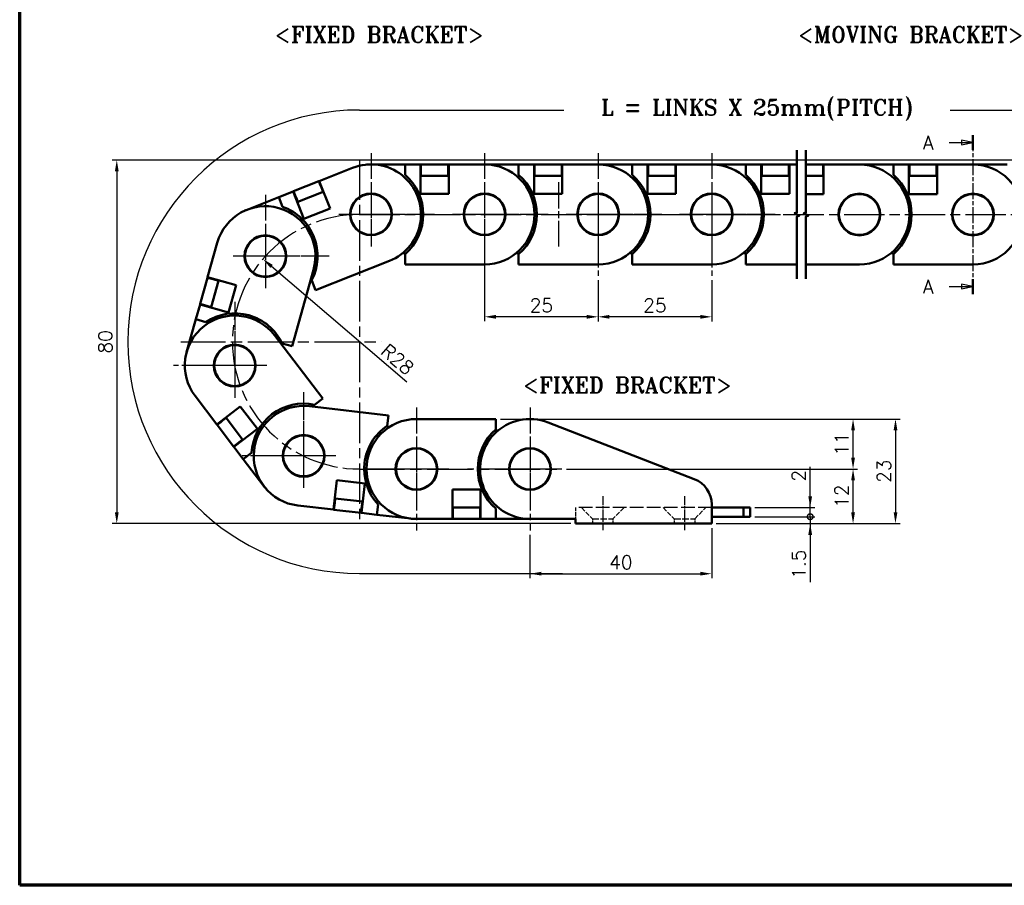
# Model space of a CAD drawing. Header units: millimetres. Extents: x 10 to 410, y -332 to 437.
# Tile 2 of 10: x 10 to 227, y 10 to 200. Entities that reach past the tile are written whole.
import ezdxf

# ---------------------------------------------------------------- set-up
doc = ezdxf.new("R2010")
doc.units = ezdxf.units.MM
doc.linetypes.add('CHAIN', pattern=[0.3543, 0.2362, -0.0295, 0.0591, -0.0295])
doc.linetypes.add('DASHED', pattern=[0.2068, 0.1655, -0.0413])
doc.layers.get('0').update_dxf_attribs({"lineweight": 25})
for name, color, linetype, lineweight in [('경계(ISO)', 7, 'Continuous', 70), ('기호(ISO)', 7, 'Continuous', 25), ('단면선(ISO)', 3, 'CHAIN', 25), ('스케치 형상(ISO)', 7, 'Continuous', 25), ('외형선(ISO)', 7, 'Continuous', 50), ('절단선(ISO)', 1, 'Continuous', 50), ('중심 표식(ISO)', 1, 'CHAIN', 25), ('중심선(ISO)', 1, 'CHAIN', 25), ('치수(ISO)', 7, 'Continuous', 25)]:
    doc.layers.add(name, color=color, linetype=linetype, lineweight=lineweight)
doc.styles.add('주 문자 (ISO)', font='tahoma.ttf')
doc.styles.add('한신치수', font='RomanS.shx')
doc.dimstyles.new('한신체인', dxfattribs={"dimtxt": 3, "dimasz": 2.5, "dimexe": 1, "dimexo": 1, "dimgap": 1, "dimtad": 1, "dimrnd": 1e-08, "dimdsep": 46, "dimtxsty": '한신치수', "dimcen": 0.09, "dimdle": 10, "dimclrd": 3, "dimclre": 3, "dimclrt": 3, "dimazin": 2, "dimtfac": 1.1684, "dimtmove": 0, "dimatfit": 3, "dimfxl": 0, "dimtolj": 1, "dimlwd": -1, "dimlwe": -1, "dimarcsym": 0})

# ---------------------------------------------------------------- blocks, each defined once
blk = doc.blocks.new('경계 도면틀')
at = {"layer": '경계(ISO)'}
for p, q in [((10, 10), (10, 287)), ((410, 10), (10, 10))]:
    blk.add_line(p, q, dxfattribs=at)
blk = doc.blocks.new('2dTransSection0')
at = {"layer": '단면선(ISO)', "linetype": 'Continuous'}
for p, q in [((214.59, 173.47), (217.35, 173.47)), ((219.85, 173.47), (217.35, 173.97)), ((217.35, 173.97), (217.35, 172.97)), ((217.35, 173.47), (219.85, 173.47)), ((217.35, 172.97), (219.85, 173.47)), ((214.59, 141.76), (217.35, 141.76)), ((219.85, 141.76), (217.35, 142.26)), ((217.35, 142.26), (217.35, 141.26)), ((217.35, 141.76), (219.85, 141.76)), ((217.35, 141.26), (219.85, 141.76))]:
    blk.add_line(p, q, dxfattribs=at)
at = {"layer": '단면선(ISO)', "linetype": 'CHAIN', "ltscale": 14.915801}
blk.add_line((219.85, 175.11), (219.85, 140.12), dxfattribs=at)
at = {"layer": '단면선(ISO)', "linetype": 'Continuous', "lineweight": 50}
for p, q in [((219.85, 175.11), (219.85, 171.83)), ((219.85, 143.4), (219.85, 140.12))]:
    blk.add_line(p, q, dxfattribs=at)
at = {"layer": '단면선(ISO)', "linetype": 'Continuous', "flags": 128}
for points in [[(217.35, 172.97), (219.85, 173.47), (217.35, 173.97), (217.35, 172.97)], [(217.35, 141.26), (219.85, 141.76), (217.35, 142.26), (217.35, 141.26)]]:
    blk.add_lwpolyline(points, dxfattribs=at)
at = {"layer": '단면선(ISO)'}
for points in [[(217.35, 172.97), (219.85, 173.47), (217.35, 173.97), (217.35, 172.97)], [(217.35, 141.26), (219.85, 141.76), (217.35, 142.26), (217.35, 141.26)]]:
    blk.add_solid(points, dxfattribs=at)
at = {"layer": '단면선(ISO)', "char_height": 3, "attachment_point": 7, "style": '한신치수'}
for insert in [(208.87, 171.95), (208.87, 140.24)]:
    blk.add_mtext('A', dxfattribs=dict(at, insert=insert))
blk = doc.blocks.new('*D12')
at = {"layer": 'Defpoints', "color": 0, "transparency": 16777216}
for p in [(63.55, 147.83), (84.82, 129.61)]:
    blk.add_point(p, dxfattribs=at)
at = {"layer": '치수(ISO)', "color": 3, "transparency": 16777216}
blk.add_line((95.23, 120.69), (65.45, 146.2), dxfattribs=at)
blk.add_solid([(65.72, 146.52), (65.18, 145.89), (63.55, 147.83)], dxfattribs=at)
at = {"layer": '치수(ISO)', "color": 3, "transparency": 16777216, "insert": (93.17, 125.75), "char_height": 3, "attachment_point": 5, "rotation": 319.4129, "style": '한신치수'}
blk.add_mtext('\\A1;R28', dxfattribs=at)
blk = doc.blocks.new('FIX BRACKET')
at = {"layer": '기호(ISO)', "color": 2, "insert": (-25.49, 1.86), "char_height": 3.5, "attachment_point": 1, "style": '주 문자 (ISO)'}
blk.add_mtext('\\fRomanT|b0|i0;\\H3.5000;<FIXED BRACKET>', dxfattribs=at)
blk = doc.blocks.new('MOVING BRACKET')
at = {"layer": '기호(ISO)', "color": 2, "insert": (-28.11, 1.87), "char_height": 3.5, "attachment_point": 1, "style": '주 문자 (ISO)'}
blk.add_mtext('\\fRomanT|b0|i0;\\H3.5000;<MOVING BRACKET>', dxfattribs=at)
blk = doc.blocks.new('_DotSmall')
at = {"color": 0, "linetype": 'ByBlock', "const_width": 0.5}
blk.add_lwpolyline([(-0.0625, 0, 1), (0.0625, 0, 1)], format="xyb", close=True, dxfattribs=at)
blk = doc.blocks.new('*D18')
at = {"layer": 'Defpoints', "color": 0, "transparency": 16777216}
for p in [(170.84, 93.11), (170.84, 91.11), (184.02, 93.11)]:
    blk.add_point(p, dxfattribs=at)
at = {"layer": '치수(ISO)', "color": 3, "transparency": 16777216}
for p, q in [((184.02, 95.61), (184.02, 102.11)), ((171.84, 93.11), (185.02, 93.11)), ((171.84, 91.11), (185.02, 91.11)), ((184.02, 91.11), (184.02, 93.11)), ((184.02, 91.11), (184.02, 88.61))]:
    blk.add_line(p, q, dxfattribs=at)
blk.add_solid([(183.61, 95.61), (184.44, 95.61), (184.02, 93.11)], dxfattribs=at)
at = {"layer": '치수(ISO)', "color": 3, "transparency": 16777216, "xscale": 2.5, "yscale": 2.5, "zscale": 2.5, "rotation": 90}
blk.add_blockref('_DotSmall', (184.02, 91.11), dxfattribs=at)
at = {"layer": '치수(ISO)', "color": 3, "transparency": 16777216, "insert": (181.52, 100.11), "char_height": 3, "attachment_point": 5, "rotation": 90, "style": '한신치수'}
blk.add_mtext('\\A1;2', dxfattribs=at)
blk = doc.blocks.new('*D20')
at = {"layer": 'Defpoints', "color": 0, "transparency": 16777216}
for p in [(170.84, 91.11), (184.02, 91.11), (162.34, 89.61)]:
    blk.add_point(p, dxfattribs=at)
at = {"layer": '치수(ISO)', "color": 3, "transparency": 16777216}
for p, q in [((184.02, 91.11), (184.02, 96.11)), ((171.84, 91.11), (185.02, 91.11)), ((184.02, 91.11), (184.02, 89.61)), ((163.34, 89.61), (185.02, 89.61)), ((184.02, 87.11), (184.02, 76.74))]:
    blk.add_line(p, q, dxfattribs=at)
blk.add_solid([(183.61, 87.11), (184.44, 87.11), (184.02, 89.61)], dxfattribs=at)
at = {"layer": '치수(ISO)', "color": 3, "transparency": 16777216, "xscale": 2.5, "yscale": 2.5, "zscale": 2.5, "rotation": 270}
blk.add_blockref('_DotSmall', (184.02, 91.11), dxfattribs=at)
at = {"layer": '치수(ISO)', "color": 3, "transparency": 16777216, "insert": (181.52, 80.66), "char_height": 3, "attachment_point": 5, "rotation": 90, "style": '한신치수'}
blk.add_mtext('\\A1;1.5', dxfattribs=at)
blk = doc.blocks.new('*D34')
at = {"layer": 'Defpoints', "color": 0, "transparency": 16777216}
for p in [(162.34, 89.61), (122.34, 88.11), (162.34, 78.57)]:
    blk.add_point(p, dxfattribs=at)
at = {"layer": '치수(ISO)', "color": 3, "transparency": 16777216}
for p, q in [((122.34, 87.11), (122.34, 77.57)), ((162.34, 88.61), (162.34, 77.57)), ((124.84, 78.57), (159.84, 78.57))]:
    blk.add_line(p, q, dxfattribs=at)
for points in [[(124.84, 78.99), (124.84, 78.16), (122.34, 78.57)], [(159.84, 78.99), (159.84, 78.16), (162.34, 78.57)]]:
    blk.add_solid(points, dxfattribs=at)
at = {"layer": '치수(ISO)', "color": 3, "transparency": 16777216, "insert": (142.34, 81.07), "char_height": 3, "attachment_point": 5, "style": '한신치수'}
blk.add_mtext('\\A1;40', dxfattribs=at)
blk = doc.blocks.new('*D35')
at = {"layer": 'Defpoints', "color": 0, "transparency": 16777216}
for p in [(254.85, 169.61), (31.37, 89.61), (132.34, 89.61)]:
    blk.add_point(p, dxfattribs=at)
at = {"layer": '치수(ISO)', "color": 3, "transparency": 16777216}
for p, q in [((253.85, 169.61), (30.37, 169.61)), ((31.37, 167.11), (31.37, 92.11)), ((131.34, 89.61), (30.37, 89.61))]:
    blk.add_line(p, q, dxfattribs=at)
for points in [[(30.95, 167.11), (31.79, 167.11), (31.37, 169.61)], [(30.95, 92.11), (31.79, 92.11), (31.37, 89.61)]]:
    blk.add_solid(points, dxfattribs=at)
at = {"layer": '치수(ISO)', "color": 3, "transparency": 16777216, "insert": (28.87, 129.61), "char_height": 3, "attachment_point": 5, "rotation": 90, "style": '한신치수'}
blk.add_mtext('\\A1;80', dxfattribs=at)
blk = doc.blocks.new('*D41')
at = {"layer": 'Defpoints', "color": 0, "transparency": 16777216}
for p in [(129.34, 101.61), (193.46, 101.61), (162.34, 89.61)]:
    blk.add_point(p, dxfattribs=at)
at = {"layer": '치수(ISO)', "color": 3, "transparency": 16777216}
for p, q in [((130.34, 101.61), (194.46, 101.61)), ((193.46, 92.11), (193.46, 99.11)), ((163.34, 89.61), (194.46, 89.61))]:
    blk.add_line(p, q, dxfattribs=at)
for points in [[(193.04, 99.11), (193.88, 99.11), (193.46, 101.61)], [(193.04, 92.11), (193.88, 92.11), (193.46, 89.61)]]:
    blk.add_solid(points, dxfattribs=at)
at = {"layer": '치수(ISO)', "color": 3, "transparency": 16777216, "insert": (190.96, 95.61), "char_height": 3, "attachment_point": 5, "rotation": 90, "style": '한신치수'}
blk.add_mtext('\\A1;12', dxfattribs=at)
blk = doc.blocks.new('*D42')
at = {"layer": 'Defpoints', "color": 0, "transparency": 16777216}
for p in [(114.84, 112.61), (193.46, 112.61), (129.34, 101.61)]:
    blk.add_point(p, dxfattribs=at)
at = {"layer": '치수(ISO)', "color": 3, "transparency": 16777216}
for p, q in [((115.84, 112.61), (194.46, 112.61)), ((193.46, 104.11), (193.46, 110.11)), ((130.34, 101.61), (194.46, 101.61))]:
    blk.add_line(p, q, dxfattribs=at)
for points in [[(193.04, 110.11), (193.88, 110.11), (193.46, 112.61)], [(193.04, 104.11), (193.88, 104.11), (193.46, 101.61)]]:
    blk.add_solid(points, dxfattribs=at)
at = {"layer": '치수(ISO)', "color": 3, "transparency": 16777216, "insert": (190.96, 107.11), "char_height": 3, "attachment_point": 5, "rotation": 90, "style": '한신치수'}
blk.add_mtext('\\A1;11', dxfattribs=at)
blk = doc.blocks.new('*D43')
at = {"layer": 'Defpoints', "color": 0, "transparency": 16777216}
for p in [(114.84, 112.61), (162.34, 89.61), (202.8, 89.61)]:
    blk.add_point(p, dxfattribs=at)
at = {"layer": '치수(ISO)', "color": 3, "transparency": 16777216}
for p, q in [((115.84, 112.61), (203.8, 112.61)), ((202.8, 110.11), (202.8, 92.11)), ((163.34, 89.61), (203.8, 89.61))]:
    blk.add_line(p, q, dxfattribs=at)
for points in [[(202.39, 110.11), (203.22, 110.11), (202.8, 112.61)], [(202.39, 92.11), (203.22, 92.11), (202.8, 89.61)]]:
    blk.add_solid(points, dxfattribs=at)
at = {"layer": '치수(ISO)', "color": 3, "transparency": 16777216, "insert": (200.3, 101.11), "char_height": 3, "attachment_point": 5, "rotation": 90, "style": '한신치수'}
blk.add_mtext('\\A1;23', dxfattribs=at)
blk = doc.blocks.new('*D48')
at = {"layer": 'Defpoints', "color": 0, "transparency": 16777216}
for p in [(137.34, 144.14), (162.34, 144.14), (137.34, 135.1)]:
    blk.add_point(p, dxfattribs=at)
at = {"layer": '치수(ISO)', "color": 3, "transparency": 16777216}
for p, q in [((137.34, 143.14), (137.34, 134.1)), ((162.34, 143.14), (162.34, 134.1)), ((159.84, 135.1), (139.84, 135.1))]:
    blk.add_line(p, q, dxfattribs=at)
for points in [[(139.84, 135.52), (139.84, 134.69), (137.34, 135.1)], [(159.84, 135.52), (159.84, 134.69), (162.34, 135.1)]]:
    blk.add_solid(points, dxfattribs=at)
at = {"layer": '치수(ISO)', "color": 3, "transparency": 16777216, "insert": (149.84, 137.6), "char_height": 3, "attachment_point": 5, "style": '한신치수'}
blk.add_mtext('\\A1;25', dxfattribs=at)
blk = doc.blocks.new('*D49')
at = {"layer": 'Defpoints', "color": 0, "transparency": 16777216}
for p in [(112.34, 150.64), (137.34, 144.14), (112.34, 135.11)]:
    blk.add_point(p, dxfattribs=at)
at = {"layer": '치수(ISO)', "color": 3, "transparency": 16777216}
for p, q in [((112.34, 149.64), (112.34, 134.11)), ((137.34, 143.14), (137.34, 134.11)), ((134.84, 135.11), (114.84, 135.11))]:
    blk.add_line(p, q, dxfattribs=at)
for points in [[(114.84, 135.52), (114.84, 134.69), (112.34, 135.11)], [(134.84, 135.52), (134.84, 134.69), (137.34, 135.11)]]:
    blk.add_solid(points, dxfattribs=at)
at = {"layer": '치수(ISO)', "color": 3, "transparency": 16777216, "insert": (124.84, 137.61), "char_height": 3, "attachment_point": 5, "style": '한신치수'}
blk.add_mtext('\\A1;25', dxfattribs=at)

msp = doc.modelspace()

# ---------------------------------------------------------------- linework, layer by layer
at = {"layer": '스케치 형상(ISO)', "color": 3}
for p, q in [((84.815, 180.613), (129.815, 180.613)), ((214.815, 180.613), (259.815, 180.613)), ((84.815, 78.613), (129.515, 78.613))]:
    msp.add_line(p, q, dxfattribs=at)
at = {"layer": '스케치 형상(ISO)', "color": 1, "linetype": 'CHAIN', "lineweight": 25, "ltscale": 37.756264}
msp.add_line((84.815, 169.744), (84.815, 89.482), dxfattribs=at)
at = {"layer": '스케치 형상(ISO)', "color": 1, "linetype": 'CHAIN', "ltscale": 37.641659}
msp.add_line((84.815, 157.613), (244.853, 157.613), dxfattribs=at)
at = {"layer": '스케치 형상(ISO)', "color": 1, "linetype": 'CHAIN', "lineweight": 25, "ltscale": 41.541035}
msp.add_line((45.47, 129.613), (89.624, 129.613), dxfattribs=at)
at = {"layer": '스케치 형상(ISO)', "color": 1, "linetype": 'CHAIN', "ltscale": 42.054764}
msp.add_line((84.815, 101.613), (129.515, 101.613), dxfattribs=at)
at = {"layer": '스케치 형상(ISO)', "color": 2, "linetype": 'DASHED', "lineweight": 25, "ltscale": 18.133463}
msp.add_line((162.344, 93.113), (132.344, 93.113), dxfattribs=at)
at = {"layer": '스케치 형상(ISO)', "color": 2, "linetype": 'DASHED', "lineweight": 25, "ltscale": 4.759339}
msp.add_line((132.344, 93.113), (132.344, 90.613), dxfattribs=at)
at = {"layer": '스케치 형상(ISO)', "color": 2, "linetype": 'DASHED', "lineweight": 25, "ltscale": 6.596146}
for p, q in [((133.644, 93.113), (136.094, 90.663)), ((143.044, 93.113), (140.594, 90.663)), ((151.644, 93.113), (154.094, 90.663)), ((158.594, 90.663), (161.044, 93.113))]:
    msp.add_line(p, q, dxfattribs=at)
at = {"layer": '스케치 형상(ISO)', "color": 2, "linetype": 'DASHED', "lineweight": 25, "ltscale": 8.56689}
for p, q in [((136.094, 90.663), (140.594, 90.663)), ((154.094, 90.663), (158.594, 90.663))]:
    msp.add_line(p, q, dxfattribs=at)
at = {"layer": '스케치 형상(ISO)', "color": 2, "linetype": 'DASHED', "lineweight": 25, "ltscale": 1.998864}
for p, q in [((136.094, 90.663), (136.094, 89.613)), ((140.594, 90.663), (140.594, 89.613)), ((154.094, 90.663), (154.094, 89.613)), ((158.594, 90.663), (158.594, 89.613))]:
    msp.add_line(p, q, dxfattribs=at)
at = {"layer": '스케치 형상(ISO)', "color": 3}
msp.add_arc((84.815, 129.613), 51, 90, 270, dxfattribs=at)
at = {"layer": '스케치 형상(ISO)', "color": 1, "linetype": 'CHAIN', "ltscale": 41.379524}
msp.add_arc((84.815, 129.613), 28, 90, 270, dxfattribs=at)
at = {"layer": '외형선(ISO)'}
for p, q in [((75.95, 164.966), (83.296, 167.872)), ((86.343, 168.597), (86.343, 168.597)), ((87.343, 168.643), (94.843, 168.643)), ((94.843, 168.643), (98.243, 168.643)), ((94.843, 168.643), (94.843, 166.361)), ((98.243, 162.143), (98.243, 168.643)), ((98.243, 168.643), (98.343, 168.643)), ((104.343, 168.643), (98.343, 168.643)), ((98.343, 167.643), (98.343, 168.643)), ((98.343, 167.643), (98.343, 167.143)), ((98.343, 166.143), (98.343, 167.143)), ((104.343, 168.643), (104.343, 167.643)), ((104.343, 168.643), (104.443, 168.643)), ((104.343, 167.643), (104.343, 167.143)), ((104.343, 167.143), (104.343, 166.143)), ((104.443, 168.643), (112.343, 168.643)), ((104.443, 168.643), (104.443, 162.143)), ((112.344, 168.643), (119.844, 168.642)), ((119.844, 168.642), (123.244, 168.642)), ((119.844, 168.642), (119.844, 166.36)), ((123.243, 162.142), (123.244, 168.642)), ((123.244, 168.642), (123.344, 168.642)), ((123.344, 167.642), (123.344, 168.642)), ((129.344, 168.641), (123.344, 168.642)), ((123.344, 167.642), (123.344, 167.142)), ((123.344, 166.142), (123.344, 167.142)), ((129.344, 168.641), (129.344, 167.641)), ((129.344, 168.641), (129.444, 168.641)), ((129.344, 167.641), (129.344, 167.141)), ((129.344, 167.141), (129.344, 166.141)), ((129.444, 168.641), (129.443, 162.141)), ((129.444, 168.641), (137.344, 168.64)), ((137.344, 168.64), (144.844, 168.639)), ((144.844, 168.639), (148.244, 168.639)), ((144.844, 168.639), (144.844, 166.357)), ((148.243, 162.139), (148.244, 168.639)), ((148.244, 168.639), (148.344, 168.639)), ((148.344, 167.639), (148.344, 168.639)), ((154.344, 168.638), (148.344, 168.639)), ((148.344, 167.639), (148.344, 167.139)), ((148.344, 166.139), (148.344, 167.139)), ((154.344, 168.638), (154.344, 167.638)), ((154.344, 168.638), (154.444, 168.638)), ((154.344, 167.638), (154.344, 167.138)), ((154.344, 167.138), (154.344, 166.138)), ((154.444, 168.638), (154.443, 162.138)), ((154.444, 168.638), (162.344, 168.637)), ((162.344, 168.637), (169.844, 168.636)), ((169.844, 168.636), (173.244, 168.636)), ((169.844, 168.636), (169.844, 166.354)), ((173.243, 162.136), (173.244, 168.636)), ((173.244, 168.636), (173.344, 168.636)), ((173.344, 167.636), (173.344, 168.636)), ((179.344, 168.635), (173.344, 168.636)), ((173.344, 167.636), (173.344, 167.136)), ((173.344, 166.136), (173.344, 167.136)), ((179.344, 168.635), (179.344, 167.635)), ((179.344, 168.635), (179.444, 168.635)), ((179.344, 167.635), (179.344, 167.135)), ((179.344, 167.135), (179.344, 166.135)), ((179.444, 168.635), (179.443, 162.135)), ((179.444, 168.635), (181.1, 168.635)), ((186.854, 168.62), (183.1, 168.62)), ((186.854, 168.62), (186.854, 167.62)), ((186.854, 168.62), (186.954, 168.62)), ((186.854, 167.62), (186.854, 167.12)), ((186.854, 167.12), (186.854, 166.12)), ((186.954, 168.62), (186.953, 162.12)), ((186.954, 168.62), (194.854, 168.619)), ((194.854, 168.619), (202.354, 168.618)), ((202.354, 168.618), (202.354, 166.336)), ((202.354, 168.618), (205.754, 168.618)), ((205.753, 162.118), (205.754, 168.618)), ((205.754, 168.618), (205.854, 168.617)), ((205.854, 167.617), (205.854, 168.617)), ((211.854, 168.617), (205.854, 168.617)), ((205.854, 167.617), (205.854, 167.117)), ((205.854, 166.117), (205.854, 167.117)), ((211.854, 168.617), (211.854, 167.617)), ((211.854, 168.617), (211.954, 168.617)), ((211.854, 167.617), (211.854, 167.117)), ((211.854, 167.117), (211.854, 166.117)), ((211.954, 168.617), (211.953, 162.117)), ((211.954, 168.617), (219.854, 168.616)), ((219.854, 168.616), (227.354, 168.615)), ((75.857, 164.929), (70.278, 162.722)), ((75.857, 164.929), (75.95, 164.966)), ((75.857, 164.929), (76.225, 163.999)), ((75.95, 164.966), (78.341, 158.921)), ((98.243, 166.143), (98.343, 166.143)), ((98.343, 166.143), (104.343, 166.143)), ((104.343, 166.143), (104.443, 166.143)), ((123.244, 166.142), (123.344, 166.142)), ((123.344, 166.142), (129.344, 166.141)), ((129.344, 166.141), (129.444, 166.141)), ((148.244, 166.139), (148.344, 166.139)), ((148.344, 166.139), (154.344, 166.138)), ((154.344, 166.138), (154.444, 166.138)), ((173.244, 166.136), (173.344, 166.136)), ((173.344, 166.136), (179.344, 166.135)), ((179.344, 166.135), (179.444, 166.135)), ((183.1, 166.12), (186.854, 166.12)), ((186.854, 166.12), (186.954, 166.12)), ((205.754, 166.118), (205.854, 166.117)), ((205.854, 166.117), (211.854, 166.117)), ((211.854, 166.117), (211.954, 166.117)), ((67.023, 161.434), (70.185, 162.685)), ((70.185, 162.685), (70.278, 162.722)), ((72.576, 156.641), (70.185, 162.685)), ((70.646, 161.792), (70.278, 162.722)), ((71.197, 160.397), (76.777, 162.604)), ((76.225, 163.999), (76.409, 163.534)), ((76.409, 163.534), (76.777, 162.604)), ((76.777, 162.604), (76.87, 162.641)), ((60.049, 158.675), (67.023, 161.434)), ((67.023, 161.434), (67.863, 159.312)), ((70.646, 161.792), (70.83, 161.327)), ((71.197, 160.397), (70.83, 161.327)), ((104.443, 162.143), (98.243, 162.143)), ((129.443, 162.141), (123.243, 162.142)), ((154.443, 162.138), (148.243, 162.139)), ((179.443, 162.135), (173.243, 162.136)), ((186.953, 162.12), (183.1, 162.12)), ((211.953, 162.117), (205.753, 162.118)), ((59.136, 158.265), (59.136, 158.265)), ((71.104, 160.36), (71.197, 160.397)), ((78.341, 158.921), (72.576, 156.641)), ((51.37, 143.812), (53.505, 151.418)), ((91.389, 147.414), (75.116, 140.977)), ((94.325, 149.143), (94.843, 149.143)), ((94.843, 149.143), (94.843, 148.925)), ((94.843, 148.925), (94.843, 146.643)), ((119.324, 149.142), (119.841, 149.142)), ((119.841, 149.142), (119.841, 148.924)), ((119.841, 148.924), (119.841, 146.642)), ((144.324, 149.139), (144.841, 149.139)), ((144.841, 149.139), (144.841, 148.921)), ((144.841, 148.921), (144.841, 146.639)), ((169.324, 149.136), (169.841, 149.136)), ((169.841, 149.136), (169.841, 148.918)), ((169.841, 148.918), (169.841, 146.636)), ((201.834, 149.118), (202.352, 149.118)), ((202.352, 148.9), (202.351, 146.618)), ((202.352, 149.118), (202.352, 148.9)), ((74.687, 145.475), (69.959, 128.625)), ((112.343, 146.643), (94.843, 146.643)), ((137.341, 146.64), (119.841, 146.642)), ((162.341, 146.637), (144.841, 146.639)), ((181.1, 146.635), (169.841, 146.636)), ((194.851, 146.619), (183.1, 146.62)), ((219.851, 146.616), (202.351, 146.618)), ((51.343, 143.715), (49.723, 137.938)), ((51.343, 143.715), (51.37, 143.812)), ((51.343, 143.715), (52.306, 143.445)), ((51.37, 143.812), (57.629, 142.056)), ((52.306, 143.445), (52.788, 143.31)), ((52.788, 143.31), (53.751, 143.04)), ((53.751, 143.04), (53.778, 143.136)), ((74.062, 143.248), (74.196, 143.301)), ((74.196, 143.301), (74.277, 143.099)), ((74.277, 143.099), (75.116, 140.977)), ((52.13, 137.263), (53.751, 143.04)), ((57.629, 142.056), (55.954, 136.086)), ((48.777, 134.568), (49.696, 137.842)), ((49.696, 137.842), (49.723, 137.938)), ((55.954, 136.086), (49.696, 137.842)), ((50.685, 137.668), (49.723, 137.938)), ((50.685, 137.668), (51.167, 137.533)), ((52.13, 137.263), (51.167, 137.533)), ((52.103, 137.167), (52.13, 137.263)), ((46.751, 127.347), (48.777, 134.568)), ((48.777, 134.568), (50.975, 133.952)), ((66.086, 131.05), (76.705, 117.14)), ((67.517, 129.176), (67.552, 129.301)), ((67.552, 129.301), (67.762, 129.242)), ((67.762, 129.242), (69.959, 128.625)), ((46.525, 126.372), (46.525, 126.372)), ((53.392, 111.422), (48.599, 117.701)), ((74.891, 115.755), (76.705, 117.14)), ((53.392, 111.422), (58.559, 115.366)), ((58.559, 115.366), (62.321, 110.438)), ((73.784, 115.43), (91.167, 113.407)), ((74.717, 115.623), (74.891, 115.755)), ((74.97, 115.292), (74.717, 115.623)), ((54.645, 112.252), (55.44, 112.859)), ((55.44, 112.859), (55.38, 112.939)), ((59.081, 108.09), (55.44, 112.859)), ((90.903, 111.14), (91.167, 113.407)), ((53.453, 111.342), (53.392, 111.422)), ((53.453, 111.342), (54.248, 111.949)), ((53.453, 111.342), (57.094, 106.573)), ((54.248, 111.949), (54.645, 112.252)), ((90.877, 110.923), (90.903, 111.14)), ((91.392, 110.864), (90.877, 110.923)), ((97.344, 112.613), (114.844, 112.613)), ((114.844, 110.331), (114.844, 112.613)), ((126.318, 111.87), (158.512, 99.398)), ((62.321, 110.438), (57.154, 106.494)), ((114.844, 110.113), (114.844, 110.331)), ((115.362, 110.113), (114.844, 110.113)), ((57.889, 107.18), (57.094, 106.573)), ((57.154, 106.494), (57.094, 106.573)), ((59.217, 103.791), (57.154, 106.494)), ((57.889, 107.18), (58.286, 107.483)), ((59.081, 108.09), (58.286, 107.483)), ((59.142, 108.011), (59.081, 108.09)), ((59.217, 103.791), (61.032, 105.176)), ((63.768, 97.829), (59.217, 103.791)), ((79.087, 92.664), (79.839, 99.121)), ((79.839, 99.121), (85.997, 98.404)), ((85.997, 98.404), (85.245, 91.947)), ((64.411, 97.062), (64.411, 97.062)), ((105.244, 90.613), (105.244, 97.113)), ((105.244, 97.113), (111.444, 97.113)), ((111.444, 97.113), (111.444, 90.613)), ((79.087, 92.664), (71.24, 93.578)), ((79.186, 92.653), (79.302, 93.646)), ((79.302, 93.646), (79.36, 94.143)), ((79.36, 94.143), (79.475, 95.136)), ((79.475, 95.136), (79.376, 95.148)), ((85.435, 94.442), (79.475, 95.136)), ((85.262, 92.952), (85.319, 93.449)), ((85.435, 94.442), (85.319, 93.449)), ((85.534, 94.431), (85.435, 94.442)), ((88.622, 91.554), (88.886, 93.821)), ((162.344, 93.803), (162.344, 89.613)), ((79.186, 92.653), (79.087, 92.664)), ((79.186, 92.653), (85.146, 91.959)), ((85.262, 92.952), (85.146, 91.959)), ((85.245, 91.947), (85.146, 91.959)), ((88.622, 91.554), (85.245, 91.947)), ((96.072, 90.687), (88.622, 91.554)), ((105.344, 93.113), (105.244, 93.113)), ((111.344, 93.113), (105.344, 93.113)), ((105.344, 92.113), (105.344, 93.113)), ((105.344, 91.613), (105.344, 92.113)), ((105.344, 90.613), (105.344, 91.613)), ((111.344, 93.113), (111.344, 92.113)), ((111.444, 93.113), (111.344, 93.113)), ((111.344, 91.613), (111.344, 92.113)), ((111.344, 91.613), (111.344, 90.613)), ((114.844, 90.613), (114.844, 92.895)), ((169.344, 93.113), (162.344, 93.113)), ((169.344, 91.113), (162.344, 91.113)), ((169.344, 93.113), (169.344, 91.113)), ((170.844, 93.113), (169.344, 93.113)), ((170.844, 91.113), (169.344, 91.113)), ((170.844, 93.113), (170.844, 91.113)), ((105.244, 90.613), (97.344, 90.613)), ((105.344, 90.613), (105.244, 90.613)), ((105.344, 90.613), (111.344, 90.613)), ((111.444, 90.613), (111.344, 90.613)), ((114.844, 90.613), (111.444, 90.613)), ((122.344, 90.613), (114.844, 90.613)), ((132.344, 90.613), (122.344, 90.613)), ((132.344, 89.613), (132.344, 90.613)), ((162.344, 89.613), (132.344, 89.613))]:
    msp.add_line(p, q, dxfattribs=at)
for centre, radius in [((87.343, 157.643), 4.6), ((87.343, 157.643), 4.5), ((112.343, 157.643), 4.6), ((112.343, 157.643), 4.5), ((137.343, 157.64), 4.6), ((137.343, 157.64), 4.5), ((162.343, 157.637), 4.6), ((162.343, 157.637), 4.5), ((194.853, 157.619), 4.6), ((194.853, 157.619), 4.5), ((219.853, 157.616), 4.6), ((219.853, 157.616), 4.5), ((64.096, 148.446), 4.6), ((64.095, 148.446), 4.5), ((57.342, 124.376), 4.6), ((57.342, 124.376), 4.5), ((72.512, 104.504), 4.6), ((72.512, 104.504), 4.5), ((97.344, 101.613), 4.6), ((122.344, 101.613), 4.6), ((97.344, 101.613), 4.5), ((122.344, 101.613), 4.5)]:
    msp.add_circle(centre, radius, dxfattribs=at)
for centre, radius, start, end in [((87.343, 157.643), 11, 291.58374, 111.58374), ((87.343, 157.643), 11, 90, 95.21591), ((112.343, 157.643), 11, 270, 90), ((137.343, 157.64), 11, 269.99308, 89.99308), ((162.343, 157.637), 11, 269.99308, 89.99308), ((194.853, 157.619), 11, 269.99308, 89.99308), ((219.853, 157.616), 11, 269.99308, 89.99308), ((87.343, 157.643), 11.5, 310.70571, 49.29429), ((112.343, 157.643), 11.5, 310.69879, 49.28738), ((137.343, 157.64), 11.5, 310.69879, 49.28738), ((162.343, 157.637), 11.5, 310.69879, 49.28738), ((194.853, 157.619), 11.5, 310.69879, 49.28738), ((64.096, 148.446), 11, 344.32774, 164.32774), ((64.095, 148.446), 11, 111.58374, 116.79965), ((64.095, 148.446), 11.5, 332.28945, 70.87803), ((57.342, 124.376), 11, 37.35729, 217.35729), ((57.342, 124.376), 11.5, 25.03344, 123.62203), ((57.342, 124.376), 11, 164.32774, 169.54364), ((72.512, 104.504), 11.5, 78.06299, 176.65158), ((72.512, 104.504), 11, 83.35933, 263.35933), ((97.344, 101.613), 11.5, 124.06504, 222.65362), ((97.344, 101.613), 11, 90, 270), ((122.344, 101.613), 11, 68.82282, 270), ((122.344, 101.613), 11.5, 130.70571, 229.29429), ((72.512, 104.504), 11, 217.35729, 222.57319), ((156.344, 93.803), 6, 0, 68.82282)]:
    msp.add_arc(centre, radius, start, end, dxfattribs=at)
at = {"layer": '절단선(ISO)', "flags": 128}
for points in [[(181.1, 143.46), (181.1, 157.212), (181.6, 157.346), (180.6, 157.923), (181.1, 158.057), (181.1, 171.81)], [(183.1, 143.445), (183.1, 157.198), (183.6, 157.332), (182.6, 157.909), (183.1, 158.043), (183.1, 171.795)]]:
    msp.add_lwpolyline(points, dxfattribs=at)
at = {"layer": '중심 표식(ISO)', "linetype": 'CHAIN', "ltscale": 23.990969}
for p, q in [((87.343, 171.143), (87.343, 155.143)), ((87.343, 171.143), (87.343, 155.143)), ((112.343, 171.143), (112.343, 144.143)), ((112.343, 171.143), (112.343, 155.143)), ((137.343, 171.14), (137.343, 155.14)), ((162.343, 171.137), (162.343, 155.137)), ((87.343, 164.743), (87.343, 150.543)), ((112.343, 164.743), (112.343, 150.543)), ((137.343, 164.74), (137.343, 150.54)), ((162.343, 164.737), (162.343, 150.537)), ((87.343, 164.643), (87.343, 150.643)), ((112.343, 164.643), (112.343, 150.643)), ((128.598, 164.734), (128.598, 150.534)), ((128.598, 164.634), (128.598, 150.634)), ((137.343, 164.64), (137.343, 150.64)), ((162.343, 164.637), (162.343, 150.637)), ((64.096, 161.946), (64.096, 145.946)), ((137.343, 160.14), (137.343, 144.14)), ((162.343, 160.137), (162.343, 144.137)), ((94.443, 157.643), (80.243, 157.643)), ((94.343, 157.643), (80.343, 157.643)), ((100.843, 157.643), (84.843, 157.643)), ((101.343, 157.643), (84.843, 157.643)), ((119.443, 157.643), (105.243, 157.643)), ((119.343, 157.643), (105.343, 157.643)), ((125.843, 157.643), (109.843, 157.643)), ((126.343, 157.643), (109.843, 157.643)), ((144.443, 157.64), (130.243, 157.64)), ((144.343, 157.64), (130.343, 157.64)), ((150.843, 157.64), (134.843, 157.64)), ((151.343, 157.64), (134.843, 157.64)), ((135.598, 157.634), (180.343, 157.634)), ((135.698, 157.634), (180.243, 157.634)), ((169.443, 157.637), (155.243, 157.637)), ((169.343, 157.637), (155.343, 157.637)), ((175.843, 157.637), (159.843, 157.637)), ((176.343, 157.637), (159.843, 157.637)), ((64.095, 155.446), (64.095, 141.446)), ((64.096, 155.546), (64.096, 141.346)), ((71.196, 148.446), (56.996, 148.446)), ((71.095, 148.446), (57.095, 148.446)), ((78.095, 148.446), (61.595, 148.446)), ((77.596, 148.446), (61.596, 148.446)), ((57.342, 138.376), (57.342, 121.876)), ((57.342, 137.876), (57.342, 121.876)), ((57.342, 131.476), (57.342, 117.276)), ((57.342, 131.376), (57.342, 117.376)), ((59.842, 124.376), (43.842, 124.376)), ((64.442, 124.376), (50.242, 124.376)), ((64.342, 124.376), (50.342, 124.376)), ((72.512, 118.504), (72.512, 102.004)), ((72.512, 118.004), (72.512, 102.004)), ((97.344, 115.113), (97.344, 88.113)), ((122.344, 115.113), (122.344, 88.113)), ((122.344, 115.113), (122.344, 88.113)), ((72.512, 111.604), (72.512, 97.404)), ((72.512, 111.504), (72.512, 97.504)), ((97.344, 108.713), (97.344, 94.513)), ((97.344, 108.613), (97.344, 94.613)), ((122.344, 108.613), (122.344, 94.613)), ((75.012, 104.504), (59.012, 104.504)), ((79.612, 104.504), (65.412, 104.504)), ((79.512, 104.504), (65.512, 104.504)), ((99.844, 101.613), (83.344, 101.613)), ((99.844, 101.613), (83.844, 101.613)), ((104.444, 101.613), (90.244, 101.613)), ((104.344, 101.613), (90.344, 101.613)), ((124.844, 101.613), (108.344, 101.613)), ((124.844, 101.613), (108.844, 101.613)), ((124.844, 101.613), (108.844, 101.613)), ((129.344, 101.613), (115.344, 101.613))]:
    msp.add_line(p, q, dxfattribs=at)
at = {"layer": '중심 표식(ISO)', "linetype": 'CHAIN', "ltscale": 5.555937}
for p, q in [((87.343, 160.143), (87.343, 155.143)), ((112.343, 160.143), (112.343, 155.143)), ((137.343, 160.14), (137.343, 155.14)), ((162.343, 160.137), (162.343, 155.137)), ((89.843, 157.643), (84.843, 157.643)), ((114.843, 157.643), (109.843, 157.643)), ((139.843, 157.64), (134.843, 157.64)), ((164.843, 157.637), (159.843, 157.637)), ((64.095, 150.946), (64.095, 145.946)), ((64.095, 150.946), (64.095, 145.946)), ((66.595, 148.446), (61.595, 148.446)), ((57.342, 126.876), (57.342, 121.876)), ((59.842, 124.376), (54.842, 124.376)), ((59.842, 124.376), (54.842, 124.376)), ((72.512, 107.004), (72.512, 102.004)), ((75.012, 104.504), (70.012, 104.504)), ((75.012, 104.504), (70.012, 104.504)), ((97.344, 104.113), (97.344, 99.113)), ((97.344, 104.113), (97.344, 99.113)), ((122.344, 104.113), (122.344, 99.113)), ((99.844, 101.613), (94.844, 101.613))]:
    msp.add_line(p, q, dxfattribs=at)
at = {"layer": '중심선(ISO)', "linetype": 'CHAIN', "ltscale": 8.278396}
for p, q in [((138.344, 95.613), (138.344, 88.163)), ((156.344, 95.613), (156.344, 88.163))]:
    msp.add_line(p, q, dxfattribs=at)

# ---------------------------------------------------------------- block references
for name, p in [('경계 도면틀', (0, 0)), ('FIX BRACKET', (91.605, 197.102)), ('MOVING BRACKET', (209.417, 197.102)), ('FIX BRACKET', (146.256, 119.99))]:
    msp.add_blockref(name, p)
at = {"layer": '단면선(ISO)'}
msp.add_blockref('2dTransSection0', (0, 0), dxfattribs=at)

# ---------------------------------------------------------------- texts
at = {"layer": '기호(ISO)', "color": 2, "insert": (172.315, 180.613), "char_height": 3.5, "attachment_point": 5, "style": '주 문자 (ISO)'}
msp.add_mtext('\\fRomanT|b0|i0;\\H3.5000;L = LINKS X 25mm(PITCH)', dxfattribs=at)

# ---------------------------------------------------------------- dimensions: what is measured, and where the dimension line sits
at = {"layer": '치수(ISO)', "color": 3}
dim = msp.add_linear_dim(base=(31.371, 89.613), p1=(254.853, 169.613), p2=(132.344, 89.613), angle=90, text='80', dimstyle='한신체인', override={"dimdec": 2, "dimtp": 0, "dimtm": 0, "dimtdec": 2, "dimtofl": 0, "dimatfit": 1}, dxfattribs=at)
dim.commit()
dim.dimension.update_dxf_attribs({"geometry": '*D35', "text_midpoint": (31.371, 129.613), "dimtype": 160})
for base, p1, p2, angle, override, picture, middle in [((112.343, 135.108), (137.343, 144.14), (112.343, 150.643), 180, {"dimdec": 2, "dimtp": 0, "dimtm": 0, "dimtdec": 2, "dimtofl": 0, "dimatfit": 1}, '*D49', (124.843, 135.108)), ((137.343, 135.105), (162.343, 144.137), (137.343, 144.14), 180, {"dimdec": 2, "dimtp": 0, "dimtm": 0, "dimtdec": 2, "dimtofl": 0, "dimatfit": 1}, '*D48', (149.843, 135.105)), ((193.461, 112.613), (129.344, 101.613), (114.844, 112.613), 90, {"dimdec": 2, "dimtp": 0, "dimtm": 0, "dimtdec": 2, "dimtofl": 0, "dimatfit": 1}, '*D42', (193.461, 107.113)), ((202.802, 89.613), (114.844, 112.613), (162.344, 89.613), 90, {"dimdec": 2, "dimtp": 0, "dimtm": 0, "dimtdec": 2, "dimtofl": 0, "dimatfit": 1}, '*D43', (202.802, 101.113)), ((184.022, 93.113), (170.844, 91.113), (170.844, 93.113), 90, {"dimdec": 2, "dimblk1": 'DotSmall', "dimsah": 1, "dimdle": 0, "dimtp": 0, "dimtm": 0, "dimtdec": 2, "dimtofl": 1, "dimatfit": 1}, '*D18', (184.022, 100.113)), ((193.461, 101.613), (162.344, 89.613), (129.344, 101.613), 90, {"dimdec": 2, "dimtp": 0, "dimtm": 0, "dimtdec": 2, "dimtofl": 0, "dimatfit": 1}, '*D41', (193.461, 95.613)), ((184.022, 91.113), (162.344, 89.613), (170.844, 91.113), 90, {"dimdec": 2, "dimblk2": 'DotSmall', "dimsah": 1, "dimdle": 0, "dimtp": 0, "dimtm": 0, "dimtdec": 2, "dimtofl": 1, "dimatfit": 1}, '*D20', (184.022, 80.665)), ((162.344, 78.572), (122.344, 88.113), (162.344, 89.613), 180, {"dimdec": 2, "dimtp": 0, "dimtm": 0, "dimtdec": 2, "dimtofl": 0, "dimatfit": 1}, '*D34', (142.344, 78.572))]:
    dim = msp.add_linear_dim(base=base, p1=p1, p2=p2, angle=angle, dimstyle='한신체인', override=override, dxfattribs=at)
    dim.commit()
    dim.dimension.update_dxf_attribs({"geometry": picture, "text_midpoint": middle, "dimtype": 160})
dim = msp.add_radius_dim(center=(84.815, 129.613), mpoint=(63.552, 147.83), dimstyle='한신체인', override={"dimdec": 2, "dimcen": 0, "dimtp": 0, "dimtm": 0, "dimtdec": 2, "dimtofl": 0}, dxfattribs=at)
dim.commit()
dim.dimension.update_dxf_attribs({"geometry": '*D12', "text_midpoint": (91.543, 123.849), "dimtype": 164})

doc.saveas('drawing.dxf')
